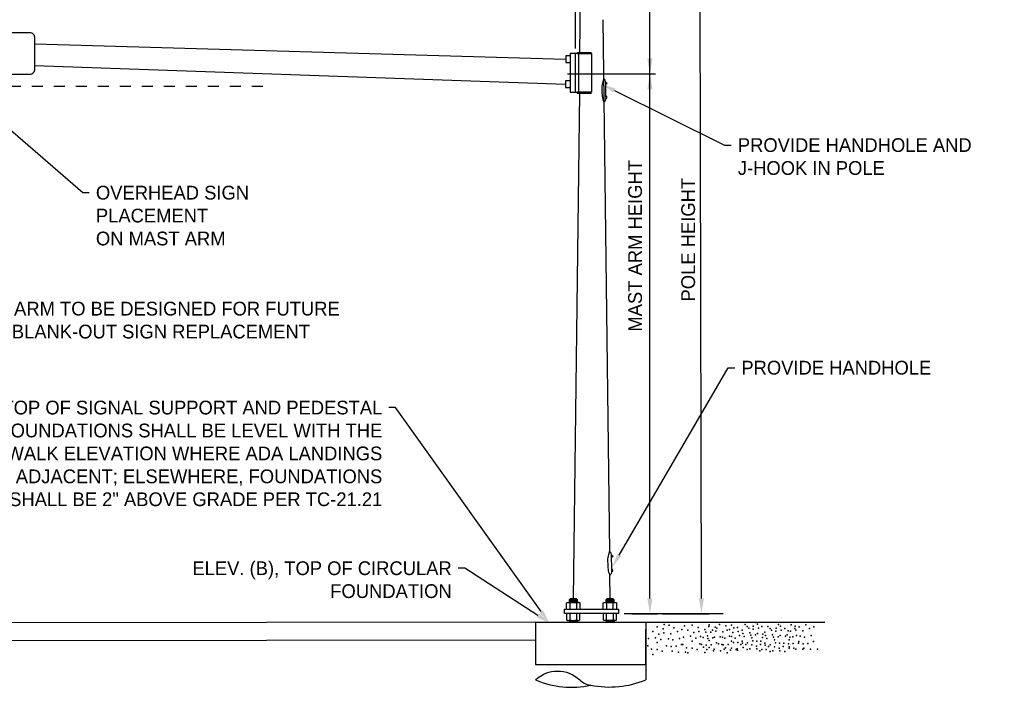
# Model space of a CAD drawing. Header units: feet. Extents: x -492 to 1495683, y -198 to 337262.
# Tile 13 of 38: x 75.5 to 84.46, y -129.2 to -123.13. Entities that reach past the tile are written whole.
import ezdxf
from ezdxf import colors
from ezdxf.entities.mleader import LeaderData, LeaderLine
from ezdxf.math import Vec2, Vec3

# ---------------------------------------------------------------- set-up
doc = ezdxf.new("R2010")
doc.units = ezdxf.units.FT
doc.header["$MEASUREMENT"] = 0
doc.linetypes.add('F', pattern=[0.15, 0.1, -0.05])
for name, color, linetype in [('SH_Data', 7, 'Continuous'), ('ST_Details', 4, 'Continuous'), ('TEXT-DED', 10, 'Continuous')]:
    doc.layers.add(name, color=color, linetype=linetype)
doc.styles.add('Slanted-Normal', font='font31.shx', dxfattribs={"height": 0.14})

msp = doc.modelspace()

# ---------------------------------------------------------------- linework, layer by layer
at = {"layer": 'SH_Data', "color": 247}
for p in [(82.2004, -128.6125), (82.2004, -128.6125), (81.26365, -128.6938), (81.30388, -128.65023), (81.30388, -128.65023), (81.30388, -128.65023), (81.30388, -128.65023), (81.35751, -128.67034), (81.35751, -128.67034), (81.35751, -128.67034), (81.35751, -128.67034), (81.36422, -128.70721), (81.36757, -128.63011), (81.36757, -128.63011), (81.41115, -128.63682), (81.41115, -128.63682), (81.41115, -128.63682), (81.41115, -128.63682), (81.45473, -128.66028), (81.45473, -128.66028), (81.45473, -128.66028), (81.45473, -128.66028), (81.45473, -128.66028), (81.48825, -128.6938), (81.48825, -128.6938), (81.52847, -128.67704), (81.52847, -128.67704), (81.55194, -128.64352), (81.55194, -128.64352), (81.58179, -128.6809), (81.62201, -128.63732), (81.62201, -128.63732), (81.62201, -128.63732), (81.62201, -128.63732), (81.63542, -128.70436), (81.63542, -128.70436), (81.63542, -128.70436), (81.67565, -128.65743), (81.67565, -128.65743), (81.67565, -128.65743), (81.67565, -128.65743), (81.68235, -128.69431), (81.73656, -128.6766), (81.74604, -128.70101), (81.77286, -128.64738), (81.77286, -128.64738), (81.77286, -128.64738), (81.77286, -128.64738), (81.77286, -128.64738), (81.77678, -128.63302), (81.77678, -128.63302), (81.77678, -128.63302), (81.77678, -128.63302), (81.79019, -128.70006), (81.79019, -128.70006), (81.79019, -128.70006), (81.80638, -128.6809), (81.80638, -128.6809), (81.83042, -128.65313), (81.83042, -128.65313), (81.83042, -128.65313), (81.83042, -128.65313), (81.83712, -128.69001), (81.84661, -128.66414), (81.84661, -128.66414), (81.87008, -128.63062), (81.87008, -128.63062), (81.90081, -128.69671), (81.92763, -128.64308), (81.92763, -128.64308), (81.92763, -128.64308), (81.92763, -128.64308), (81.92763, -128.64308), (81.93862, -128.6809), (81.96115, -128.6766), (81.96115, -128.6766), (81.97885, -128.63732), (81.97885, -128.63732), (81.97885, -128.63732), (81.97885, -128.63732), (81.99225, -128.70436), (81.99225, -128.70436), (81.99225, -128.70436), (82.00138, -128.65984), (82.00138, -128.65984), (82.03248, -128.65743), (82.03248, -128.65743), (82.03248, -128.65743), (82.03248, -128.65743), (82.03919, -128.69431), (82.07637, -128.68289), (82.10319, -128.62926), (82.10319, -128.62926), (82.10319, -128.62926), (82.10319, -128.62926), (82.10319, -128.62926), (82.12277, -128.64987), (82.13671, -128.66278), (82.13671, -128.66278), (82.14623, -128.70686), (82.1764, -128.67334), (82.1764, -128.67334), (82.1764, -128.67334), (82.17693, -128.64602), (82.17693, -128.64602), (82.21663, -128.62641), (82.21663, -128.62641), (82.21663, -128.62641), (82.21663, -128.62641), (82.22333, -128.66328), (82.25604, -128.64987), (82.28344, -128.70101), (82.31026, -128.64738), (82.31026, -128.64738), (82.31026, -128.64738), (82.31026, -128.64738), (82.31026, -128.64738), (82.32984, -128.66799), (82.34378, -128.6809), (82.34378, -128.6809), (82.38348, -128.69146), (82.38348, -128.69146), (82.38348, -128.69146), (82.38401, -128.66414), (82.38401, -128.66414), (82.40747, -128.63062), (82.40747, -128.63062), (82.4237, -128.64453), (82.4237, -128.64453), (82.4237, -128.64453), (82.4237, -128.64453), (82.43041, -128.6814), (82.46312, -128.66799), (82.4941, -128.68811), (82.51675, -128.69146), (82.51675, -128.69146), (82.51675, -128.69146), (82.52092, -128.63447), (82.52092, -128.63447), (82.52092, -128.63447), (82.52092, -128.63447), (82.52092, -128.63447), (82.55444, -128.66799), (82.55444, -128.66799), (82.55698, -128.64453), (82.55698, -128.64453), (82.55698, -128.64453), (82.55698, -128.64453), (82.56368, -128.6814), (82.59467, -128.65123), (82.59467, -128.65123), (82.62737, -128.68811), (82.65419, -128.63447), (82.65419, -128.63447), (82.65419, -128.63447), (82.65419, -128.63447), (82.65419, -128.63447), (82.68771, -128.66799), (82.68771, -128.66799), (82.72794, -128.65123), (82.72794, -128.65123), (81.22343, -128.7575), (81.28712, -128.75079), (81.30388, -128.79437), (81.30388, -128.79437), (81.30388, -128.79437), (81.31729, -128.71727), (81.31729, -128.71727), (81.31729, -128.71727), (81.3374, -128.76755), (81.3374, -128.76755), (81.3374, -128.76755), (81.40444, -128.76085), (81.40444, -128.76085), (81.42791, -128.71392), (81.44467, -128.7709), (81.44467, -128.7709), (81.44467, -128.7709), (81.50501, -128.7575), (81.50501, -128.7575), (81.54156, -128.74459), (81.60525, -128.73789), (81.62201, -128.78146), (81.62201, -128.78146), (81.62201, -128.78146), (81.65554, -128.75465), (81.65554, -128.75465), (81.65554, -128.75465), (81.69633, -128.74029), (81.72258, -128.74794), (81.72258, -128.74794), (81.76002, -128.73359), (81.76281, -128.758), (81.76281, -128.758), (81.76281, -128.758), (81.77678, -128.77716), (81.77678, -128.77716), (81.77678, -128.77716), (81.81031, -128.75035), (81.81031, -128.75035), (81.81031, -128.75035), (81.82315, -128.74459), (81.82315, -128.74459), (81.84326, -128.79822), (81.84326, -128.79822), (81.87735, -128.74364), (81.87735, -128.74364), (81.89839, -128.74459), (81.91758, -128.7537), (81.91758, -128.7537), (81.91758, -128.7537), (81.96209, -128.73789), (81.97792, -128.74029), (81.97792, -128.74029), (81.97885, -128.78146), (81.97885, -128.78146), (81.97885, -128.78146), (81.99803, -128.79392), (81.99803, -128.79392), (82.01237, -128.75465), (82.01237, -128.75465), (82.01237, -128.75465), (82.03614, -128.79351), (82.03614, -128.79351), (82.0529, -128.72982), (82.0529, -128.72982), (82.07584, -128.78061), (82.07972, -128.80022), (82.08254, -128.71356), (82.09313, -128.73988), (82.09313, -128.73988), (82.09313, -128.73988), (82.1233, -128.79687), (82.1233, -128.79687), (82.15347, -128.72647), (82.15347, -128.72647), (82.16299, -128.75044), (82.16299, -128.75044), (82.16299, -128.75044), (82.17358, -128.78011), (82.17358, -128.78011), (82.19652, -128.72362), (82.19652, -128.72362), (82.19652, -128.72362), (82.20911, -128.78061), (82.21582, -128.71356), (82.2468, -128.78061), (82.2468, -128.78061), (82.25998, -128.74794), (82.25998, -128.74794), (82.26356, -128.71692), (82.26356, -128.71692), (82.28291, -128.79873), (82.28962, -128.73168), (82.3002, -128.758), (82.3002, -128.758), (82.3002, -128.758), (82.35331, -128.72498), (82.36054, -128.74459), (82.36054, -128.74459), (82.37007, -128.76856), (82.37007, -128.76856), (82.37007, -128.76856), (82.38066, -128.79822), (82.38066, -128.79822), (82.40359, -128.74174), (82.40359, -128.74174), (82.40359, -128.74174), (82.41619, -128.79873), (82.42289, -128.73168), (82.45387, -128.79873), (82.45387, -128.79873), (82.47063, -128.73504), (82.47063, -128.73504), (82.48658, -128.72498), (82.50334, -128.76856), (82.50334, -128.76856), (82.50334, -128.76856), (82.51086, -128.74509), (82.51086, -128.74509), (82.51086, -128.74509), (82.53687, -128.74174), (82.53687, -128.74174), (82.53687, -128.74174), (82.54103, -128.80208), (82.54103, -128.80208), (82.5712, -128.73168), (82.5712, -128.73168), (82.58715, -128.79873), (82.58715, -128.79873), (82.59131, -128.78532), (82.59131, -128.78532), (82.60391, -128.73504), (82.60391, -128.73504), (82.64414, -128.74509), (82.64414, -128.74509), (82.64414, -128.74509), (82.67431, -128.80208), (82.67431, -128.80208), (82.70448, -128.73168), (82.70448, -128.73168), (82.72459, -128.78532), (82.72459, -128.78532), (81.21672, -128.82454), (81.25024, -128.85471), (81.30388, -128.85806), (81.30388, -128.85806), (81.34746, -128.87147), (81.38768, -128.82454), (81.38768, -128.82454), (81.43126, -128.83124), (81.43797, -128.87147), (81.47484, -128.82789), (81.47484, -128.82789), (81.4983, -128.88153), (81.52512, -128.81113), (81.52512, -128.81113), (81.53486, -128.81163), (81.562, -128.88153), (81.56838, -128.8418), (81.58179, -128.88873), (81.62201, -128.84516), (81.62201, -128.84516), (81.66559, -128.85856), (81.68963, -128.80733), (81.70582, -128.81163), (81.70582, -128.81163), (81.72315, -128.8375), (81.73656, -128.88443), (81.7494, -128.81834), (81.7561, -128.85856), (81.77678, -128.84086), (81.77678, -128.84086), (81.79298, -128.81499), (81.79298, -128.81499), (81.81644, -128.86862), (81.82036, -128.85426), (81.86059, -128.80733), (81.86059, -128.80733), (81.88013, -128.86862), (81.89169, -128.81163), (81.90417, -128.81404), (81.91087, -128.85426), (81.92521, -128.8418), (81.93862, -128.88873), (81.94775, -128.81069), (81.94775, -128.81069), (81.97121, -128.86432), (81.97885, -128.84516), (81.97885, -128.84516), (82.02242, -128.85856), (82.02989, -128.8505), (82.0349, -128.86432), (82.06265, -128.81163), (82.06265, -128.81163), (82.08642, -128.84045), (82.10936, -128.81078), (82.12277, -128.85771), (82.14676, -128.8505), (82.16299, -128.81413), (82.16299, -128.81413), (82.20657, -128.82754), (82.21046, -128.8505), (82.23696, -128.86862), (82.24263, -128.81078), (82.24322, -128.81163), (82.24322, -128.81163), (82.25604, -128.85771), (82.2868, -128.81834), (82.2935, -128.85856), (82.31643, -128.8289), (82.32984, -128.87583), (82.33037, -128.81499), (82.33037, -128.81499), (82.35384, -128.86862), (82.37007, -128.83225), (82.37007, -128.83225), (82.41365, -128.84566), (82.41753, -128.86862), (82.44971, -128.8289), (82.46312, -128.87583), (82.49745, -128.80543), (82.50334, -128.83225), (82.50334, -128.83225), (82.50416, -128.84566), (82.54692, -128.84566), (82.5645, -128.85571), (82.62819, -128.85571), (82.63073, -128.80543), (82.63743, -128.84566), (82.69777, -128.85571), (82.76146, -128.85571), (81.26365, -128.90164)]:
    msp.add_point(p, dxfattribs=at)
at = {"layer": 'ST_Details'}
for p, q in [((80.60077, -123.43297), (80.60833, -122.36368)), ((80.80863, -123.1331), (80.86813, -127.96923)), ((75.6429, -123.35243), (80.47255, -123.49237)), ((75.6429, -123.55035), (80.4688, -123.71804)), ((80.59561, -123.80018), (80.53909, -128.39444)), ((80.8707, -128.17876), (80.87336, -128.39444)), ((80.57467, -128.40321), (80.50452, -128.40321)), ((80.50452, -128.41198), (80.57467, -128.41198)), ((80.57467, -128.42075), (80.50452, -128.42075)), ((80.50922, -128.434), (80.50922, -128.49151)), ((80.51329, -128.4076), (80.5659, -128.4076)), ((80.5659, -128.41637), (80.51329, -128.41637)), ((80.51329, -128.42513), (80.5659, -128.42513)), ((80.56998, -128.434), (80.56998, -128.49151)), ((80.90802, -128.40321), (80.83786, -128.40321)), ((80.83786, -128.41198), (80.90802, -128.41198)), ((80.90802, -128.42075), (80.83786, -128.42075)), ((80.84256, -128.434), (80.84256, -128.49151)), ((80.89925, -128.4076), (80.84664, -128.4076)), ((80.84664, -128.41637), (80.89925, -128.41637)), ((80.89925, -128.42513), (80.84664, -128.42513)), ((80.90324, -128.49168), (80.90332, -128.434)), ((80.50922, -128.53059), (80.50922, -128.5881)), ((80.56998, -128.53059), (80.56998, -128.5881)), ((80.81218, -128.53059), (80.81218, -128.5881)), ((80.84256, -128.5881), (80.84256, -128.53059)), ((80.90332, -128.53059), (80.90332, -128.5881)), ((80.9337, -128.5881), (80.9337, -128.53059)), ((80.19604, -128.60794), (63.61904, -128.62789)), ((80.19604, -128.60794), (80.19606, -128.77134)), ((80.50452, -128.59258), (80.50452, -128.60794)), ((80.57467, -128.60135), (80.50452, -128.60135)), ((80.5659, -128.59696), (80.51329, -128.59696)), ((80.51329, -128.60574), (80.5659, -128.60574)), ((80.57467, -128.59258), (80.57467, -128.60794)), ((80.83786, -128.59258), (80.83786, -128.60794)), ((80.90802, -128.60135), (80.83786, -128.60135)), ((80.84664, -128.59696), (80.89925, -128.59696)), ((80.89925, -128.60574), (80.84664, -128.60574)), ((80.90802, -128.59258), (80.90802, -128.60794)), ((81.20153, -128.60836), (82.82876, -128.60836)), ((63.59736, -128.78635), (80.19609, -128.76997))]:
    msp.add_line(p, q, dxfattribs=at)
at = {"layer": 'ST_Details', "flags": 128}
msp.add_lwpolyline([(75.59601, -123.25257), (74.06588, -123.25257, 0.4142136), (74.01899, -123.29947), (74.01899, -123.58084, 0.4142136), (74.06588, -123.62773), (75.59601, -123.62773, 0.4142136), (75.6429, -123.58084), (75.6429, -123.29947, 0.4142136)], format="xyb", close=True, dxfattribs=at)
for points in [[(80.51176, -123.46182), (80.47255, -123.46182), (80.47255, -123.52291), (80.50868, -123.52291)], [(80.55565, -123.44073), (80.51176, -123.44073), (80.51176, -123.79241), (80.55565, -123.79241)], [(80.70622, -123.43297), (80.57584, -123.43297), (80.57369, -123.44073), (80.70622, -123.44073), (80.70622, -123.79241), (80.57369, -123.79241), (80.57584, -123.80018), (80.70622, -123.80018)], [(80.51176, -123.68749), (80.4688, -123.68749), (80.4688, -123.74859), (80.51176, -123.74859)], [(80.83459, -123.70421), (80.84246, -123.70415), (80.84275, -123.71803), (80.83894, -123.71806), (80.83513, -123.71809)], [(80.83752, -123.84506), (80.84539, -123.845), (80.8451, -123.83111), (80.83747, -123.83117)], [(80.88742, -128.00343), (80.89528, -128.00337), (80.89557, -128.01725), (80.89176, -128.01728), (80.88795, -128.01731)], [(80.89034, -128.14428), (80.89821, -128.14422), (80.89792, -128.13033), (80.8903, -128.13039)], [(80.47884, -128.49151), (80.47884, -128.434), (80.4866, -128.42952), (80.5926, -128.42952), (80.60036, -128.434), (80.60036, -128.49151)], [(80.50452, -128.42952), (80.50452, -128.40321), (80.51329, -128.39444), (80.5659, -128.39444), (80.57467, -128.40321), (80.57486, -128.42996)], [(80.81218, -128.49151), (80.81218, -128.434), (80.81994, -128.42952), (80.92594, -128.42952), (80.9337, -128.434), (80.9337, -128.49151)], [(80.83786, -128.42952), (80.83786, -128.40321), (80.84664, -128.39444), (80.89925, -128.39444), (80.90802, -128.40321), (80.90802, -128.42952)], [(80.47884, -128.53059), (80.47883, -128.5881), (80.4866, -128.59258), (80.5926, -128.59258), (80.60036, -128.5881), (80.60036, -128.53059)], [(80.19604, -128.60794), (81.20089, -128.60794), (81.20089, -128.67231)], [(80.9337, -128.5881), (80.92594, -128.59258), (80.81994, -128.59258), (80.81218, -128.5881)], [(80.19609, -128.77134), (80.1962, -128.99486), (81.20089, -128.99289), (81.20089, -128.67231), (81.20089, -129.13358)]]:
    msp.add_lwpolyline(points, dxfattribs=at)
for points in [[(80.59173, -123.79241), (80.59173, -123.44073), (80.55565, -123.44073), (80.55565, -123.79241), (80.59173, -123.79241)], [(80.46042, -128.49151), (80.95202, -128.49151), (80.95202, -128.53059), (80.46042, -128.53059), (80.46042, -128.49151)]]:
    msp.add_lwpolyline(points, close=True, dxfattribs=at)
at = {"layer": 'ST_Details'}
for centre, radius, start, end in [((80.58517, -128.45757), 0.02804, 57.19725, 122.80275), ((80.49403, -128.56454), 0.02803, 237.19183, 302.805438), ((80.53959, -128.4899), 0.10279, 252.809229, 287.190771), ((80.58516, -128.56487), 0.02775, 236.814699, 302.674195), ((80.82737, -128.56399), 0.0285, 237.791353, 302.209103), ((80.87294, -128.48926), 0.10341, 252.914645, 287.085355), ((80.91851, -128.56418), 0.02833, 237.57879, 302.42121), ((80.52147, -128.38286), 0.81822, 246.563113, 282.492154), ((80.71409, -129.02014), 0.16233, 224.333663, 264.47577), ((80.8698, -128.32397), 0.87469, 258.703223, 292.24151)]:
    msp.add_arc(centre, radius, start, end, dxfattribs=at)
at = {"layer": 'ST_Details', "extrusion": (0, 0, -1)}
for centre, radius, start, end in [((-80.82737, -128.45719), 0.02772, 56.76339, 123.23661), ((-80.87293, -128.53272), 0.10329, 72.899022, 107.10929), ((-80.91911, -128.45417), 0.02489, 53.087441, 125.896124), ((-80.397, -129.34692), 0.29309, 46.709905, 133.290095)]:
    msp.add_arc(centre, radius, start, end, dxfattribs=at)
at = {"layer": 'ST_Details'}
for points in [[(80.81531, -123.67001), (80.81073, -123.68695), (80.80615, -123.70388), (80.80158, -123.72081), (80.79686, -123.73825), (80.7996, -123.75693), (80.79982, -123.77498), (80.80004, -123.79303), (80.80123, -123.81106), (80.8029, -123.8291), (80.80452, -123.84661), (80.81055, -123.86565), (80.81788, -123.87954), (80.8208, -123.88507), (80.83156, -123.87291), (80.83391, -123.86606), (80.8363, -123.85908), (80.83764, -123.85216), (80.83752, -123.84506), (80.83714, -123.82159), (80.83678, -123.79811), (80.8363, -123.77464), (80.83591, -123.75579), (80.83552, -123.73694), (80.83513, -123.71809), (80.83503, -123.71346), (80.83493, -123.70883), (80.83483, -123.70421), (80.83468, -123.69703), (80.83275, -123.69018), (80.83008, -123.68321), (80.82755, -123.67659), (80.81609, -123.66339), (80.81442, -123.67001), (80.81014, -123.68695), (80.80586, -123.70388), (80.80158, -123.72081)], [(80.86813, -127.96923), (80.86355, -127.98617), (80.85898, -128.0031), (80.8544, -128.02003), (80.84968, -128.03747), (80.85242, -128.05615), (80.85265, -128.0742), (80.85287, -128.09225), (80.85405, -128.11028), (80.85572, -128.12832), (80.85734, -128.14583), (80.86338, -128.16487), (80.8707, -128.17876), (80.87362, -128.18429), (80.88438, -128.17213), (80.88673, -128.16528), (80.88912, -128.1583), (80.89046, -128.15138), (80.89034, -128.14428), (80.88996, -128.12081), (80.88961, -128.09733), (80.88912, -128.07386), (80.88873, -128.05501), (80.88834, -128.03616), (80.88795, -128.01731), (80.88785, -128.01268), (80.88775, -128.00805), (80.88766, -128.00343), (80.8875, -127.99625), (80.88557, -127.9894), (80.88291, -127.98243), (80.88037, -127.97581), (80.86892, -127.96261), (80.86724, -127.96923), (80.86296, -127.98617), (80.85868, -128.0031), (80.8544, -128.02003)]]:
    msp.add_open_spline(points, degree=3, knots=[0, 0, 0, 0, 0.1071275, 0.1071275, 0.1071275, 0.217481, 0.217481, 0.217481, 0.3278346, 0.3278346, 0.3278346, 0.4349629, 0.4349629, 0.4349629, 0.4776078, 0.4776078, 0.4776078, 0.5209803, 0.5209803, 0.5209803, 0.6643829, 0.6643829, 0.6643829, 0.7795331, 0.7795331, 0.7795331, 0.8078036, 0.8078036, 0.8078036, 0.8516238, 0.8516238, 0.8516238, 0.8933289, 0.8933289, 0.8933289, 1, 1, 1, 1], dxfattribs=at)
at = {"layer": 'TEXT-DED'}
for p, q in [((81.70569, -128.393), (81.68428, -119.44689)), ((80.55506, -121.16526), (80.55565, -123.39564)), ((81.23687, -123.62476), (81.23687, -122.31303)), ((81.23687, -128.393), (81.23687, -123.29721)), ((80.48565, -123.62476), (81.28841, -123.62476)), ((81.28841, -128.533), (81.00356, -128.533)), ((81.07356, -128.533), (81.30687, -128.533)), ((81.90263, -128.533), (81.28188, -128.533)), ((81.35188, -128.533), (81.77569, -128.533))]:
    msp.add_line(p, q, dxfattribs=at)
at = {"layer": 'TEXT-DED', "linetype": 'F'}
msp.add_line((64.01442, -123.73807), (77.78185, -123.73807), dxfattribs=at)
at = {"layer": 'TEXT-DED'}
for points in [[(81.21354, -123.48476), (81.26021, -123.48476), (81.23687, -123.62476)], [(81.21354, -123.76476), (81.26021, -123.76476), (81.23687, -123.62476)], [(81.21354, -128.393), (81.26021, -128.393), (81.23687, -128.533)], [(81.68236, -128.393), (81.72902, -128.393), (81.70569, -128.533)]]:
    msp.add_solid(points, dxfattribs=at)

# ---------------------------------------------------------------- texts
at = {"layer": 'TEXT-DED', "char_height": 0.125, "width": 4.4138422, "attachment_point": 2, "rotation": 90, "style": 'Slanted-Normal'}
for s, insert in [('MAST ARM HEIGHT', (81.03907, -125.18835)), ('POLE HEIGHT', (81.52234, -125.13257))]:
    msp.add_mtext(s, dxfattribs=dict(at, insert=insert))

# ---------------------------------------------------------------- leaders
at = {"layer": 'TEXT-DED'}
ml = msp.add_multileader_mtext('Standard', dxfattribs=at)
ml.set_content('**MAST ARM TO BE DESIGNED FOR FUTURE 30"x30" BLANK-OUT SIGN REPLACEMENT', color=256, style='Slanted-Normal')
ml.set_leader_properties()
ml.build(insert=Vec2(0, 0))
ml.multileader.update_dxf_attribs({"dogleg_length": 0.06, "arrow_head_size": 0.125})
ctx = ml.context
ctx.base_point, ctx.char_height, ctx.arrow_head_size, ctx.landing_gap_size, ctx.plane_origin = Vec3(74.7518, -125.75934), 0.125, 0.125, 0.06, Vec3(77.05302, -123.97612)
notes = []
notes.append((ctx, [(1, (1, 1, 0), (74.6918, -125.75934), (1, 0), 0.06, [(0, [(73.44568, -123.65665)], 0, [])])]))
ctx.mtext.insert, ctx.mtext.width, ctx.mtext.flow_direction = Vec3(74.8118, -125.69684), 3.6444321, 5
ml = msp.add_multileader_mtext('Standard', dxfattribs=at)
ml.set_content('OVERHEAD SIGN PLACEMENT\\PON MAST ARM', color=256, style='Slanted-Normal')
ml.set_leader_properties()
ml.build(insert=Vec2(0, 0))
ml.multileader.update_dxf_attribs({"dogleg_length": 0.06, "arrow_head_size": 0.125})
ctx = ml.context
ctx.base_point, ctx.char_height, ctx.arrow_head_size, ctx.landing_gap_size, ctx.plane_origin = Vec3(76.13707, -124.70513), 0.125, 0.125, 0.06, Vec3(78.43829, -123.9472)
notes.append((ctx, [(1, (1, 1, 0), (76.07707, -124.70513), (1, 0), 0.06, [(0, [(74.83095, -123.62773)], 0, [])])]))
ctx.mtext.insert, ctx.mtext.width, ctx.mtext.flow_direction = Vec3(76.19707, -124.64263), 1.6745923, 5
ml = msp.add_multileader_mtext('Standard', dxfattribs=at)
ml.set_content('PROVIDE HANDHOLE AND J-HOOK IN POLE', color=256, style='Slanted-Normal')
ml.set_leader_properties()
ml.build(insert=Vec2(0, 0))
ml.multileader.update_dxf_attribs({"dogleg_length": 0.06, "arrow_head_size": 0.125})
ctx = ml.context
ctx.base_point, ctx.char_height, ctx.arrow_head_size, ctx.landing_gap_size, ctx.plane_origin = Vec3(81.97664, -124.27253), 0.125, 0.125, 0.06, Vec3(81.71149, -125.15082)
notes.append((ctx, [(0, (1, 1, 0), (81.91664, -124.27253), (1, 0), 0.06, [(0, [(80.80158, -123.72081)], 0, [])])]))
ctx.mtext.insert, ctx.mtext.width, ctx.mtext.flow_direction = Vec3(82.03664, -124.21003), 2.6161024, 5
ml = msp.add_multileader_mtext('Standard', dxfattribs=at)
ml.set_content('PROVIDE HANDHOLE', color=256, style='Slanted-Normal')
ml.set_leader_properties()
ml.build(insert=Vec2(0, 0))
ml.multileader.update_dxf_attribs({"dogleg_length": 0.06, "arrow_head_size": 0.125})
ctx = ml.context
ctx.base_point, ctx.char_height, ctx.arrow_head_size, ctx.landing_gap_size, ctx.plane_origin = Vec3(82.00858, -126.29586), 0.125, 0.125, 0.06, Vec3(81.90231, -130.33596)
notes.append((ctx, [(0, (1, 1, 0), (81.94858, -126.29586), (1, 0), 0.06, [(0, [(80.89458, -128.10804)], 0, [])])]))
ctx.mtext.insert, ctx.mtext.width, ctx.mtext.flow_direction = Vec3(82.06858, -126.23336), 2.6161024, 5
ml = msp.add_multileader_mtext('Standard', dxfattribs=at)
ml.set_content('TOP OF SIGNAL SUPPORT AND PEDESTAL\\PFOUNDATIONS SHALL BE LEVEL WITH THE\\PSIDEWALK ELEVATION WHERE ADA LANDINGS ARE ADJACENT; ELSEWHERE, FOUNDATIONS SHALL BE 2" ABOVE GRADE PER TC-21.21', color=256, style='Slanted-Normal')
ml.set_leader_properties()
ml.build(insert=Vec2(0, 0))
ml.multileader.update_dxf_attribs({"dogleg_length": 0.06, "arrow_head_size": 0.125})
ctx = ml.context
ctx.base_point, ctx.char_height, ctx.arrow_head_size, ctx.landing_gap_size, ctx.plane_origin = Vec3(74.94568, -126.65856), 0.125, 0.125, 0.06, Vec3(84.05881, -128.26783)
ctx.text_align_type = 2
notes.append((ctx, [(0, (1, 1, 0), (78.9223, -126.65856), (-1, 0), 0.06, [(0, [(80.32127, -128.61513)], 0, [])])]))
ctx.mtext.insert, ctx.mtext.width, ctx.mtext.alignment, ctx.mtext.flow_direction = Vec3(78.8023, -126.59606), 3.8364852, 3, 5
ml = msp.add_multileader_mtext('Standard', dxfattribs=at)
ml.set_content('ELEV. (B), TOP OF CIRCULAR FOUNDATION', color=256, style='Slanted-Normal')
ml.set_leader_properties()
ml.build(insert=Vec2(0, 0))
ml.multileader.update_dxf_attribs({"dogleg_length": 0.06, "arrow_head_size": 0.125})
ctx = ml.context
ctx.base_point, ctx.char_height, ctx.arrow_head_size, ctx.landing_gap_size, ctx.plane_origin = Vec3(77.28658, -128.11866), 0.125, 0.125, 0.06, Vec3(80.26142, -126.89647)
ctx.text_align_type = 2
notes.append((ctx, [(0, (1, 1, 0), (79.55389, -128.11866), (-1, 0), 0.06, [(0, [(80.32127, -128.61513)], 0, [])])]))
ctx.mtext.insert, ctx.mtext.width, ctx.mtext.alignment, ctx.mtext.flow_direction = Vec3(79.43389, -128.05616), 2.3723748, 3, 5
for ctx, leaders in notes:
    for number, flags, end, landing, length, lines in leaders:
        leader = LeaderData()
        leader.index, (leader.has_last_leader_line, leader.has_dogleg_vector, leader.attachment_direction) = number, flags
        leader.last_leader_point, leader.dogleg_vector, leader.dogleg_length = Vec3(end), Vec3(landing), length
        for number, points, colour, breaks in lines:
            line = LeaderLine()
            line.index, line.vertices, line.color, line.breaks = number, Vec3.list(points), colors.encode_raw_color(colour), breaks
            leader.lines.append(line)
        ctx.leaders.append(leader)

doc.saveas('drawing.dxf')
